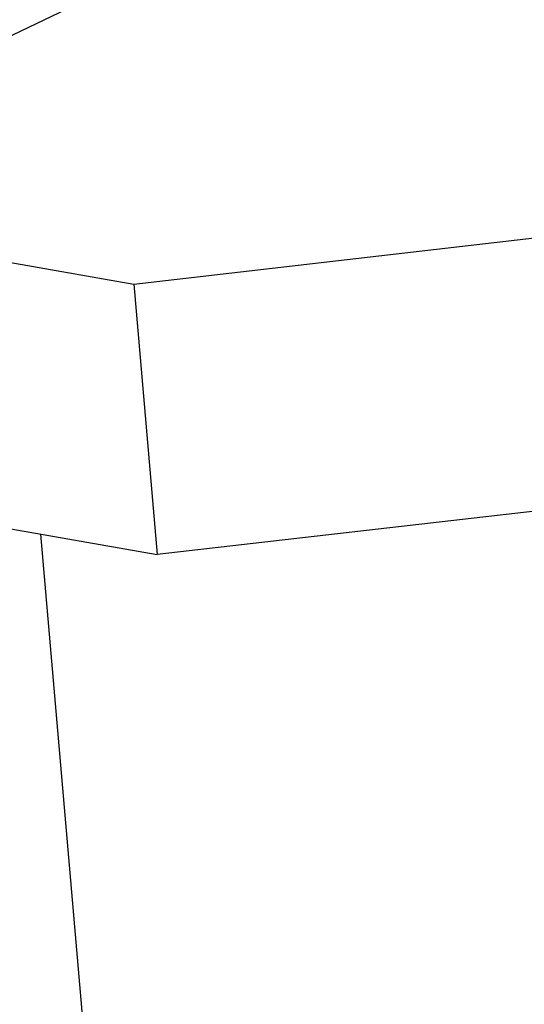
# Model space of a CAD drawing. Header units: millimetres. Extents: x -24622 to 2314, y -1603 to 2287.
# Tile 100 of 197: x -1948.52 to -1939.7, y 829.87 to 847.07. Entities that reach past the tile are written whole.
import ezdxf

# ---------------------------------------------------------------- set-up
doc = ezdxf.new("R2010")
doc.units = ezdxf.units.MM
doc.layers.add('02___PRT_ALL_AXES', color=7, linetype='Continuous')

msp = doc.modelspace()

# ---------------------------------------------------------------- linework, layer by layer
at = {"color": 7, "linetype": 'Continuous'}
for p, q in [((-1952.559, 844.927), (-1937.68, 852.071)), ((-1997.292, 851.322), (-1946.525, 842.455)), ((-1996.882, 846.596), (-1946.115, 837.73)), ((-1946.525, 842.455), (-1939.524, 843.259)), ((-1946.525, 842.455), (-1946.115, 837.73)), ((-1939.114, 838.534), (-1946.115, 837.73))]:
    msp.add_line(p, q, dxfattribs=at)
at = {"layer": '02___PRT_ALL_AXES', "color": 7, "linetype": 'Continuous'}
msp.add_line((-1948.157, 838.086), (-1941.957, 766.628), dxfattribs=at)

doc.saveas('drawing.dxf')
